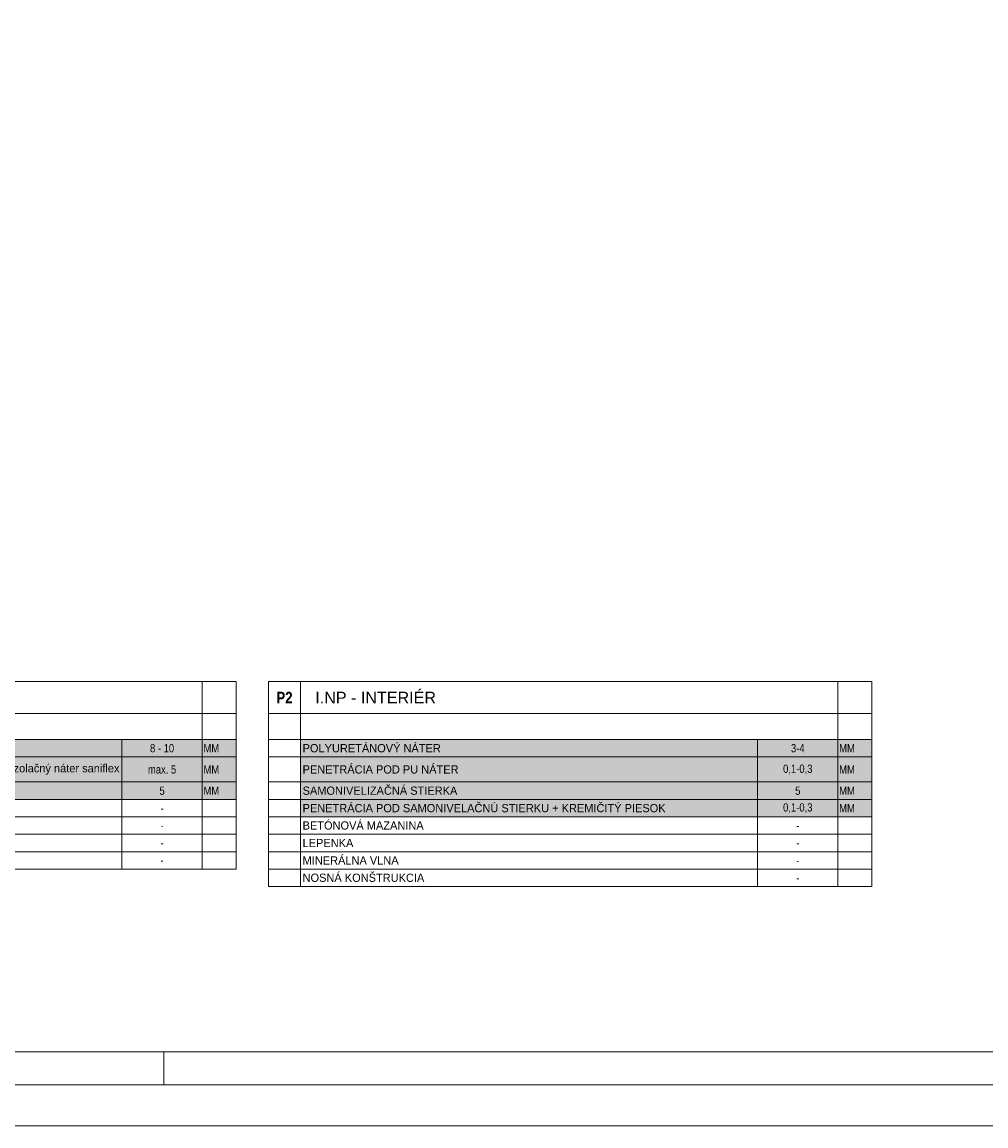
# Model space of a CAD drawing. Header units: millimetres. Extents: x -65956 to 5894746, y -14679 to 163521.
# Tile 14 of 89: x -46676 to -34966, y -14679 to -1266. Entities that reach past the tile are written whole.
import ezdxf

# ---------------------------------------------------------------- set-up
doc = ezdxf.new("R2010")
doc.units = ezdxf.units.MM
doc.layers.get('0').update_dxf_attribs({"lineweight": 5})
doc.layers.get('Defpoints').update_dxf_attribs({"color": 2, "lineweight": 30})
doc.layers.add('- pomocná oramovanie', color=245, linetype='Continuous', lineweight=0, plot=False)
doc.layers.add('M legenda', color=52, linetype='Continuous', lineweight=5)
doc.layers.add('RE-nove', color=10, linetype='Continuous', lineweight=0)
doc.styles.add('arial narrow', font='ARIALN.TTF', dxfattribs={"height": 125})
doc.styles.add('century_0', font='GOTHIC.TTF')

# ---------------------------------------------------------------- blocks, each defined once
blk = doc.blocks.new('cxyvyxcvcx')
at = {"layer": '- pomocná oramovanie'}
for points in [[(-136218, -52983), (-178218, -52983), (-178218, -23283), (-136218, -23283)], [(-137118, -52083), (-177318, -52083), (-177318, -24183), (-137118, -24183)]]:
    blk.add_lwpolyline(points, close=True, dxfattribs=at)
blk.add_line((-157218, -52083), (-157218, -52483))
blk.add_lwpolyline([(-136718, -52483), (-177718, -52483), (-177718, -23783), (-136718, -23783)], close=True)
blk = doc.blocks.new('*T969')
at = {"layer": 'Defpoints', "color": 8, "linetype": 'ByBlock', "lineweight": 0, "transparency": 16777216}
for p, q in [((6919, 0), (6919, -2280)), ((0, -389), (0, -2280)), ((391, -389), (391, -2280)), ((7332, -389), (7332, -2280)), ((0, -706), (7332, -706)), ((5943, -706), (5943, -2280)), ((0, -917), (7332, -917)), ((0, -1221), (7332, -1221)), ((0, -1433), (7332, -1433)), ((0, -1644), (7332, -1644)), ((0, -1856), (7332, -1856)), ((0, -2068), (7332, -2068)), ((0, -2280), (7332, -2280))]:
    blk.add_line(p, q, dxfattribs=at)
at = {"layer": 'M legenda', "color": 0, "linetype": 'ByBlock', "lineweight": -2, "transparency": 16777216}
for p, q in [((0, 0), (7332, 0)), ((0, 0), (0, -389)), ((391, 0), (391, -389)), ((7332, 0), (7332, -389)), ((0, -389), (7332, -389))]:
    blk.add_line(p, q, dxfattribs=at)
at = {"layer": 'M legenda', "transparency": 16777216}
for s, insert, char_height, width, attachment_point, style in [('{\\fArial Narrow|b1|i0|c238|p34;P1}', (195, -195), 140, 348.48, 5, 'century_0'), ('\\A1;{\\fArial|b0|i0|c238|p34;   I.NP - INTERIÉR}', (406, -195), 140, 6497.48, 4, 'century_0'), ('\\A1;KERAMICKÁ DLAŽBA', (415, -811), 100, 5504.98, 4, 'century_0'), ('\\A1;8 - 10', (6431, -811), 100, 935.7, 5, 'arial narrow'), ('\\A1;MM', (6934, -811), 100, 382.57, 4, 'arial narrow'), ('\\A1;Tenkovrstvová suchá lepiaca zmes  - vo vlhkom prostredí použiť hydroizolačný náter saniflex', (415, -1069), 100, 5504.98, 4, 'century_0'), ('\\A1;max. 5', (6431, -1069), 100, 935.7, 5, 'arial narrow'), ('\\A1;MM', (6934, -1069), 100, 382.57, 4, 'arial narrow'), ('\\A1;SAMONIVELIZAČNÁ STIERKA S PENETRAČNÝM NÁTEROM', (415, -1327), 100, 5504.98, 4, 'century_0'), ('\\A1;5', (6431, -1327), 100, 935.7, 5, 'arial narrow'), ('\\A1;MM', (6934, -1327), 100, 382.57, 4, 'arial narrow'), ('\\A1;BETÓNOVÁ MAZANINA', (415, -1539), 100, 5504.98, 4, 'century_0'), ('\\A1;-', (6431, -1539), 100, 935.7, 5, 'arial narrow'), ('\\A1;LEPENKA', (415, -1750), 100, 5504.98, 4, 'century_0'), ('-', (6431, -1750), 77.2, 944.82, 5, 'arial narrow'), ('\\A1;MINERÁLNA VLNA', (415, -1962), 100, 5504.98, 4, 'century_0'), ('-', (6431, -1962), 100, 935.7, 5, 'arial narrow'), ('\\A1;NOSNÁ KONŠTRUKCIA', (415, -2174), 100, 5504.98, 4, 'century_0'), ('-', (6431, -2174), 77.2, 944.82, 5, 'century_0')]:
    blk.add_mtext(s, dxfattribs=dict(at, insert=insert, char_height=char_height, width=width, attachment_point=attachment_point, style=style))
blk = doc.blocks.new('*T970')
at = {"layer": 'Defpoints', "color": 8, "linetype": 'ByBlock', "lineweight": 0, "transparency": 16777216}
for p, q in [((6919, 0), (6919, -2491)), ((0, -389), (0, -2491)), ((391, -389), (391, -2491)), ((7332, -389), (7332, -2491)), ((0, -706), (7332, -706)), ((5943, -706), (5943, -2491)), ((0, -917), (7332, -917)), ((0, -1221), (7332, -1221)), ((0, -1433), (7332, -1433)), ((0, -1644), (7332, -1644)), ((0, -1856), (7332, -1856)), ((0, -2068), (7332, -2068)), ((0, -2280), (7332, -2280)), ((0, -2491), (7332, -2491))]:
    blk.add_line(p, q, dxfattribs=at)
at = {"layer": 'M legenda', "color": 0, "linetype": 'ByBlock', "lineweight": -2, "transparency": 16777216}
for p, q in [((0, 0), (7332, 0)), ((0, 0), (0, -389)), ((391, 0), (391, -389)), ((7332, 0), (7332, -389)), ((0, -389), (7332, -389))]:
    blk.add_line(p, q, dxfattribs=at)
at = {"layer": 'M legenda', "transparency": 16777216}
for s, insert, char_height, width, attachment_point, style in [('{\\fArial Narrow|b1|i0|c238|p34;P2}', (195, -195), 140, 348.48, 5, 'century_0'), ('\\A1;{\\fArial|b0|i0|c238|p34;   I.NP - INTERIÉR}', (406, -195), 140, 6497.48, 4, 'century_0'), ('\\A1;POLYURETÁNOVÝ NÁTER', (415, -811), 100, 5504.98, 4, 'century_0'), ('\\A1;3-4', (6431, -811), 100, 935.7, 5, 'arial narrow'), ('\\A1;MM', (6934, -811), 100, 382.57, 4, 'arial narrow'), ('\\A1;PENETRÁCIA POD PU NÁTER', (415, -1069), 100, 5504.98, 4, 'century_0'), ('\\A1;0,1-0,3', (6431, -1069), 100, 935.7, 5, 'arial narrow'), ('\\A1;MM', (6934, -1069), 100, 382.57, 4, 'arial narrow'), ('\\A1;SAMONIVELIZAČNÁ STIERKA ', (415, -1327), 100, 5504.98, 4, 'century_0'), ('\\A1;5', (6431, -1327), 100, 935.7, 5, 'arial narrow'), ('\\A1;MM', (6934, -1327), 100, 382.57, 4, 'arial narrow'), ('\\A1;PENETRÁCIA POD SAMONIVELAČNÚ STIERKU + KREMIČITÝ PIESOK', (415, -1539), 100, 5504.98, 4, 'century_0'), ('\\A1;0,1-0,3', (6431, -1539), 100, 935.7, 5, 'arial narrow'), ('\\A1;MM', (6934, -1539), 100, 382.57, 4, 'arial narrow'), ('\\A1;BETÓNOVÁ MAZANINA', (415, -1750), 100, 5504.98, 4, 'century_0'), ('\\A1;-', (6431, -1750), 100, 935.7, 5, 'arial narrow'), ('\\A1;LEPENKA', (415, -1962), 100, 5504.98, 4, 'century_0'), ('\\A1;-', (6431, -1962), 100, 935.7, 5, 'arial narrow'), ('\\A1;MINERÁLNA VLNA', (415, -2174), 100, 5504.98, 4, 'century_0'), ('-', (6431, -2174), 100, 935.7, 5, 'arial narrow'), ('\\A1;NOSNÁ KONŠTRUKCIA', (415, -2385), 100, 5504.98, 4, 'century_0'), ('\\A1;-', (6431, -2385), 100, 935.7, 5, 'arial narrow')]:
    blk.add_mtext(s, dxfattribs=dict(at, insert=insert, char_height=char_height, width=width, attachment_point=attachment_point, style=style))

msp = doc.modelspace()

# ---------------------------------------------------------------- hatches: boundary and pattern name
at = {"layer": 'RE-nove'}
h = msp.add_hatch(dxfattribs=at)
h.set_pattern_fill('OMITKA', color=256, scale=30, angle=-180)
h.set_pattern_definition([(225, (-272046.64, 120294.835), (21.2132034, -21.2132034), [0, -30])])
h.paths.add_polyline_path([(-44073.63, -9984.3), (-51015.42, -9984.3), (-51015.42, -10711.42), (-44073.63, -10711.42)])
h = msp.add_hatch(dxfattribs=at)
h.set_pattern_fill('OMITKA', color=256, scale=30, angle=-180)
h.set_pattern_definition([(225, (-264323.48, 120294.835), (21.2132034, -21.2132034), [0, -30])])
h.paths.add_polyline_path([(-36350.47, -9984.3), (-43292.26, -9984.3), (-43292.26, -10923.12), (-36350.47, -10923.12)])

# ---------------------------------------------------------------- block references
for name, p in [('cxyvyxcvcx', (112262.3, 38304.75)), ('*T969', (-51406.11, -9278.65)), ('*T970', (-43682.94, -9278.65))]:
    msp.add_blockref(name, p)

doc.saveas('drawing.dxf')
